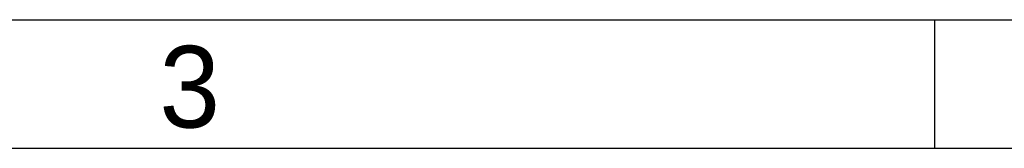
# Paper-space layout '图纸1(2)' of a CAD drawing. Header units: millimetres. Extents: x 7 to 438, y 7 to 308.
# Tile 24 of 25: x 207.84 to 265.38, y 300 to 307.5. Entities that reach past the tile are written whole.
import ezdxf

# ---------------------------------------------------------------- set-up
doc = ezdxf.new("R2010")
doc.units = ezdxf.units.MM
doc.linetypes.add('SLD-实线', pattern=[0])
doc.layers.add('图框', color=7, linetype='SLD-实线')
doc.layers.add('粗实线层', color=7, linetype='SLD-实线', lineweight=25)
doc.styles.add('SLDTEXTSTYLE1', font='txt')

psp = doc.layouts.new('图纸1(2)')

# ---------------------------------------------------------------- linework, layer by layer
at = {"layer": '图框', "ltscale": 1.5}
for p, q in [((7.5, 307.5), (438, 307.5)), ((261.3, 307.5), (261.3, 300)), ((7.5, 300), (430.5, 300))]:
    psp.add_line(p, q, dxfattribs=at)
at = {"layer": '粗实线层', "linetype": 'SLD-实线', "lineweight": 25, "ltscale": 1.5}
psp.add_line((7.5, 300), (430.5, 300), dxfattribs=at)

# ---------------------------------------------------------------- texts
at = {"layer": '图框', "ltscale": 1.5, "insert": (217.776, 305.972), "char_height": 4.763, "attachment_point": 2, "style": 'SLDTEXTSTYLE1'}
psp.add_mtext('3', dxfattribs=at)

doc.saveas('drawing.dxf')
